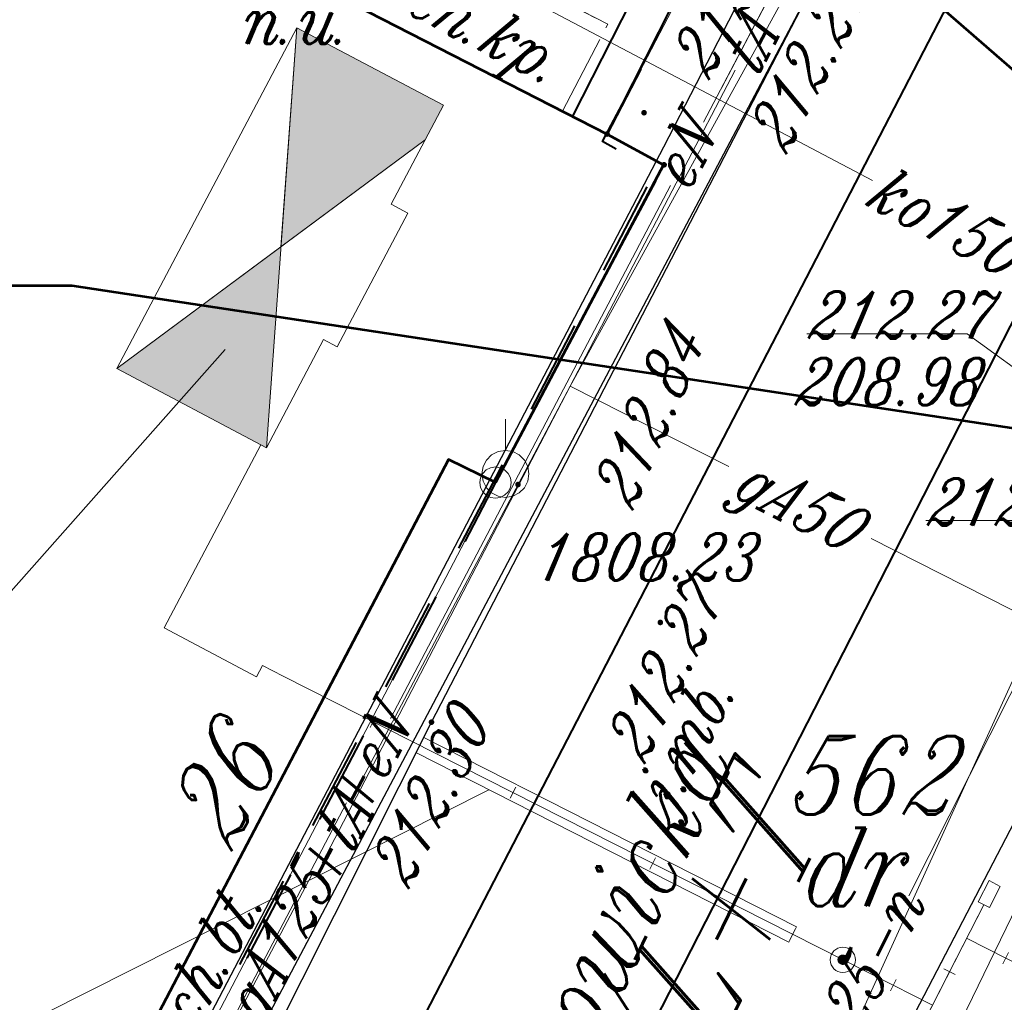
# Model space of a CAD drawing. Header units: millimetres. Extents: x -368 to -158, y 9368 to 9578.
# Tile 33 of 48: x -312 to -297, y 9541 to 9557. Entities that reach past the tile are written whole.
import ezdxf
from ezdxf.enums import TextEntityAlignment as Align

# ---------------------------------------------------------------- set-up
doc = ezdxf.new("R2010")
doc.units = ezdxf.units.MM
for name, pattern in [('Rakowicka 531_1 wstępna wersja$0$KTCR02-500', [1.5, 1, -0.5]), ('Rakowicka 531_1 wstępna wersja$0$KTJZ01-500', [2, 1.5, -0.5]), ('Rakowicka 531_1 wstępna wersja$0$KTPL01-500', [2, 1.5, -0.5])]:
    doc.linetypes.add(name, pattern=pattern)
for name, color, linetype, lineweight in [('-- CO_opis', 11, 'Continuous', 0), ('-- CO_z', 51, 'Continuous', 9), ('Rakowicka 531_1 wstępna wersja$0$EGBB01', 250, 'Continuous', 0), ('Rakowicka 531_1 wstępna wersja$0$EGBD03', 250, 'Continuous', 0), ('Rakowicka 531_1 wstępna wersja$0$EGBO02', 250, 'Continuous', 0), ('Rakowicka 531_1 wstępna wersja$0$EGBU01', 250, 'Continuous', 0), ('Rakowicka 531_1 wstępna wersja$0$EPGPO_216', 7, 'Continuous', 0), ('Rakowicka 531_1 wstępna wersja$0$GSSKOG', 250, 'Continuous', 13), ('Rakowicka 531_1 wstępna wersja$0$KTCR02', 250, 'Continuous', 0), ('Rakowicka 531_1 wstępna wersja$0$KTJZ01', 250, 'Continuous', 0), ('Rakowicka 531_1 wstępna wersja$0$KTKR01', 250, 'Continuous', 0), ('Rakowicka 531_1 wstępna wersja$0$KTOK05_02', 250, 'Continuous', 0), ('Rakowicka 531_1 wstępna wersja$0$KTPL01', 250, 'Continuous', 0), ('Rakowicka 531_1 wstępna wersja$0$KTTR03', 250, 'Continuous', 0), ('Rakowicka 531_1 wstępna wersja$0$KTUL01', 250, 'Continuous', 0), ('Rakowicka 531_1 wstępna wersja$0$RTPW02', 250, 'Continuous', 0), ('Rakowicka 531_1 wstępna wersja$0$SUPE_01', 250, 'Continuous', 0), ('Rakowicka 531_1 wstępna wersja$0$SUPG_01', 250, 'Continuous', 0), ('Rakowicka 531_1 wstępna wersja$0$SUPK_01', 250, 'Continuous', 0), ('Rakowicka 531_1 wstępna wersja$0$SUPT_01', 250, 'Continuous', 0), ('Rakowicka 531_1 wstępna wersja$0$SUUS15_05_K', 250, 'Continuous', 0), ('Rakowicka 531_1 wstępna wersja$0$SUUS30_01', 250, 'Continuous', 0), ('Rakowicka 531_1 wstępna wersja$0$Warstwa 2', 250, 'Continuous', 0), ('Rakowicka 531_1 wstępna wersja$0$Warstwa 5', 250, 'Continuous', 0)]:
    doc.layers.add(name, color=color, linetype=linetype, lineweight=lineweight)
doc.layers.add('-- RAMKA', color=11, linetype='Continuous')
doc.layers.add('Rakowicka 531_1 wstępna wersja$0$-- pomoc', color=6, linetype='Continuous', lineweight=0, plot=False)
for name, color, linetype, lineweight, true_color in [('Rakowicka 531_1 wstępna wersja$0$GEPPGO', 7, 'Continuous', 13, 0x008000), ('Rakowicka 531_1 wstępna wersja$0$GSPPPK', 7, 'Continuous', 13, 0x0a0909), ('Rakowicka 531_1 wstępna wersja$0$GULIOR', 7, 'Continuous', 30, 0x0a0909)]:
    doc.layers.add(name, color=color, linetype=linetype, lineweight=lineweight, true_color=true_color)
doc.styles.add('Rakowicka 531_1 wstępna wersja$0$Style-ITALIC_1250 I 0.20944', font='ITALIC_1250.shx', dxfattribs={"oblique": 12})

# ---------------------------------------------------------------- blocks, each defined once
blk = doc.blocks.new('Rakowicka 531_1 wstępna wersja$0$GEPPGO1_2')
at = {"layer": 'Rakowicka 531_1 wstępna wersja$0$GEPPGO', "linetype": 'Continuous', "lineweight": 13, "true_color": 0x008000}
blk.add_hatch(color=96, dxfattribs=at).paths.add_polyline_path([(0, -0.45), (-0.13906, -0.42798), (-0.2645, -0.36406), (-0.36406, -0.2645), (-0.42798, -0.13906), (-0.45, 0), (-0.42798, 0.13906), (-0.36406, 0.2645), (-0.2645, 0.36406), (-0.13906, 0.42798), (0, 0.45), (0.13906, 0.42798), (0.2645, 0.36406), (0.36406, 0.2645), (0.42798, 0.13906), (0.45, 0), (0.42798, -0.13906), (0.36406, -0.2645), (0.2645, -0.36406), (0.13906, -0.42798)])
blk = doc.blocks.new('Rakowicka 531_1 wstępna wersja$0$GEPPGO1_1')
at = {"layer": 'Rakowicka 531_1 wstępna wersja$0$GEPPGO', "color": 96, "linetype": 'Continuous', "lineweight": 13, "true_color": 0x008000, "flags": 128}
blk.add_lwpolyline([(0, 2.5), (0.77254, 2.37764), (1.46946, 2.02254), (2.02254, 1.46946), (2.37764, 0.77254), (2.5, 0), (2.37764, -0.77254), (2.02254, -1.46946), (1.46946, -2.02254), (0.77254, -2.37764), (0, -2.5), (-0.77254, -2.37764), (-1.46946, -2.02254), (-2.02254, -1.46946), (-2.37764, -0.77254), (-2.5, 0), (-2.37764, 0.77254), (-2.02254, 1.46946), (-1.46946, 2.02254), (-0.77254, 2.37764), (0, 2.5)], close=True, dxfattribs=at)
blk = doc.blocks.new('Rakowicka 531_1 wstępna wersja$0$GSPPPK1')
at = {"color": 0, "flags": 128}
blk.add_lwpolyline([(0, 8.75), (0, 3.75)], dxfattribs=at)
blk.add_lwpolyline([(0, 3.75), (1.15881, 3.56646), (2.20419, 3.03381), (3.03381, 2.20419), (3.56646, 1.15881), (3.75, 0), (3.56646, -1.15881), (3.03381, -2.20419), (2.20419, -3.03381), (1.15881, -3.56646), (0, -3.75), (-1.15881, -3.56646), (-2.20419, -3.03381), (-3.03381, -2.20419), (-3.56646, -1.15881), (-3.75, 0), (-3.56646, 1.15881), (-3.03381, 2.20419), (-2.20419, 3.03381), (-1.15881, 3.56646), (0, 3.75)], close=True, dxfattribs=at)
blk = doc.blocks.new('Rakowicka 531_1 wstępna wersja$0$RTPW02')
at = {"layer": 'Rakowicka 531_1 wstępna wersja$0$Warstwa 5', "linetype": 'Continuous', "lineweight": 13}
h = blk.add_hatch(color=250, dxfattribs=at)
edge = h.paths.add_edge_path()
edge.add_arc((0, 0), 0.045, 0, 360)
blk = doc.blocks.new('Rakowicka 531_1 wstępna wersja$0$RTPW02_1')
at = {"layer": 'Rakowicka 531_1 wstępna wersja$0$RTPW02', "linetype": 'Continuous', "lineweight": 13}
h = blk.add_hatch(color=250, dxfattribs=at)
edge = h.paths.add_edge_path()
edge.add_arc((0, 0), 0.045, 0, 360)
blk = doc.blocks.new('Rakowicka 531_1 wstępna wersja')
at = {"layer": 'Rakowicka 531_1 wstępna wersja$0$-- pomoc', "color": 5, "linetype": 'Continuous', "lineweight": 53}
blk.add_lwpolyline([(7425302.82, 5549129.969), (7425307.752, 5549129.969), (7425317.87, 5549121.18)], dxfattribs=at)
at = {"layer": 'Rakowicka 531_1 wstępna wersja$0$-- pomoc', "color": 34, "linetype": 'Continuous', "lineweight": 53}
blk.add_lwpolyline([(7425291.233, 5549123.553), (7425296.165, 5549123.553), (7425312.976, 5549121.006)], dxfattribs=at)
at = {"layer": 'Rakowicka 531_1 wstępna wersja$0$EGBB01', "color": 250, "linetype": 'Continuous', "lineweight": 53, "flags": 128}
blk.add_lwpolyline([(7425292.14, 5549132.4), (7425304.7, 5549125.97), (7425305.6, 5549125.48), (7425302.92, 5549120.41), (7425302.17, 5549120.78), (7425296.15, 5549109.28), (7425296.9, 5549108.89), (7425294.19, 5549103.78)], dxfattribs=at)
at = {"layer": 'Rakowicka 531_1 wstępna wersja$0$EGBD03', "color": 96, "linetype": 'Continuous', "lineweight": 13, "flags": 128}
for points in [[(7425309.344, 5549134.875), (7425304.7, 5549125.97), (7425305.61, 5549125.48), (7425302.92, 5549120.41), (7425296.9, 5549108.89), (7425294.19, 5549103.78), (7425286.46, 5549107.9), (7425285.01, 5549105.14), (7425285.18, 5549105.05), (7425285.34, 5549104.79), (7425275.7, 5549085.21), (7425275.53, 5549084.94), (7425273.99, 5549082.32), (7425270.33, 5549075.181)], [(7425324.18, 5549127.474), (7425322.67, 5549124.6), (7425313.32, 5549106.49), (7425303.71, 5549087.75), (7425295.44, 5549072.28), (7425282.33, 5549080.89), (7425294.19, 5549103.78), (7425296.9, 5549108.89), (7425302.92, 5549120.41), (7425305.61, 5549125.48), (7425304.7, 5549125.97), (7425309.344, 5549134.875)]]:
    blk.add_lwpolyline(points, dxfattribs=at)
at = {"layer": 'Rakowicka 531_1 wstępna wersja$0$EGBO02', "color": 96, "linetype": 'Continuous', "lineweight": 40}
for p, q in [((7425305.471, 5549125.218), (7425304.768, 5549123.893)), ((7425304.299, 5549123.01), (7425303.596, 5549121.685)), ((7425301.967, 5549118.587), (7425301.272, 5549117.257)), ((7425300.809, 5549116.371), (7425300.115, 5549115.042)), ((7425299.651, 5549114.155), (7425298.957, 5549112.826))]:
    blk.add_line(p, q, dxfattribs=at)
at = {"layer": 'Rakowicka 531_1 wstępna wersja$0$EGBO02', "color": 96, "linetype": 'Continuous', "lineweight": 40, "flags": 128}
for points in [[(7425305.241, 5549127.007), (7425304.7, 5549125.97), (7425304.991, 5549125.813)], [(7425303.128, 5549120.801), (7425302.92, 5549120.41), (7425302.43, 5549119.473)]]:
    blk.add_lwpolyline(points, dxfattribs=at)
at = {"layer": 'Rakowicka 531_1 wstępna wersja$0$EPGPO_216', "color": 8, "linetype": 'Continuous', "lineweight": 40}
for p, q in [((7425304.647, 5549123.799), (7425305.34, 5549125.129)), ((7425303.493, 5549121.581), (7425304.185, 5549122.912)), ((7425301.171, 5549117.153), (7425301.869, 5549118.481)), ((7425300.008, 5549114.94), (7425300.705, 5549116.268)), ((7425298.844, 5549112.727), (7425299.542, 5549114.055))]:
    blk.add_line(p, q, dxfattribs=at)
at = {"layer": 'Rakowicka 531_1 wstępna wersja$0$EPGPO_216', "color": 8, "linetype": 'Continuous', "lineweight": 40, "flags": 128}
for points in [[(7425304.844, 5549125.73), (7425304.63, 5549125.85), (7425305.215, 5549126.96)], [(7425302.334, 5549119.366), (7425302.93, 5549120.5), (7425303.031, 5549120.694)]]:
    blk.add_lwpolyline(points, dxfattribs=at)
at = {"layer": 'Rakowicka 531_1 wstępna wersja$0$GSSKOG', "color": 250, "linetype": 'Continuous', "lineweight": 13, "flags": 128}
blk.add_lwpolyline([(7425304.147, 5549126.253), (7425304.7, 5549125.97)], dxfattribs=at)
at = {"layer": 'Rakowicka 531_1 wstępna wersja$0$GULIOR', "color": 18, "linetype": 'Continuous', "lineweight": 30, "true_color": 0x0a0909, "flags": 128}
for points in [[(7425310.102, 5549134.497), (7425305.6, 5549125.76), (7425294.07, 5549103.7), (7425293.48, 5549103.67), (7425290.38, 5549104.38), (7425284.58, 5549101.7), (7425284.11, 5549101.19), (7425271.35, 5549075.65), (7425270.959, 5549074.871)], [(7425271.786, 5549074.464), (7425284.69, 5549100.69), (7425285.21, 5549101.15), (7425290.33, 5549103.76), (7425293.05, 5549102.89), (7425294.45, 5549103.09), (7425295.14, 5549104.04), (7425310.995, 5549134.051)]]:
    blk.add_lwpolyline(points, dxfattribs=at)
at = {"layer": 'Rakowicka 531_1 wstępna wersja$0$KTCR02', "color": 250, "linetype": 'Rakowicka 531_1 wstępna wersja$0$KTCR02-500', "lineweight": 13, "flags": 128}
for points in [[(7425309.237, 5549134.928), (7425304.7, 5549125.97), (7425305.6, 5549125.48), (7425302.92, 5549120.41), (7425302.17, 5549120.78), (7425296.15, 5549109.28), (7425296.9, 5549108.89), (7425294.19, 5549103.78), (7425286.46, 5549107.9), (7425285.01, 5549105.14), (7425285.18, 5549105.05), (7425285.34, 5549104.79), (7425280.99, 5549096.5), (7425281.26, 5549096.36), (7425280.9, 5549095.66), (7425280.99, 5549095.55), (7425281.86, 5549095.48), (7425282.55, 5549095.62), (7425283.17, 5549096.09), (7425283.62, 5549096.76), (7425285.71, 5549100.16), (7425286.69, 5549101.13), (7425287.71, 5549101.84), (7425288.44, 5549102.22), (7425289.64, 5549102.7), (7425290.46, 5549102.83), (7425291.37, 5549102.74), (7425292.23, 5549102.64), (7425293.08, 5549102.42), (7425293.72, 5549102.34), (7425294.44, 5549102.55), (7425295.19, 5549103.24), (7425301.9, 5549116.59), (7425307.87, 5549128.12), (7425311.018, 5549134.04)], [(7425302.84, 5549081.09), (7425301.52, 5549082.03), (7425300.37, 5549082.61), (7425299.43, 5549083.28), (7425298.66, 5549084.15), (7425298.14, 5549085.02), (7425297.8, 5549086.02), (7425297.66, 5549086.96), (7425297.63, 5549087.93), (7425297.72, 5549088.7), (7425297.93, 5549089.59), (7425299.92, 5549093.33), (7425300.12, 5549093.67), (7425300.25, 5549093.89), (7425306.76, 5549106.35), (7425309.1, 5549105.08), (7425310.23, 5549107.29), (7425307.84, 5549108.54), (7425314.08, 5549120.54), (7425316.83, 5549125.75), (7425319.058, 5549130.029)]]:
    blk.add_lwpolyline(points, dxfattribs=at)
blk.add_lwpolyline([(7425303.991, 5549126.333), (7425304.71, 5549127.72), (7425304.11, 5549128.03), (7425303.01, 5549128.6), (7425302.39, 5549128.92), (7425302.1, 5549128.37), (7425300.84, 5549129.02), (7425300.401, 5549128.171), (7425303.991, 5549126.333)], close=True, dxfattribs=at)
at = {"layer": 'Rakowicka 531_1 wstępna wersja$0$KTJZ01', "color": 250, "linetype": 'Rakowicka 531_1 wstępna wersja$0$KTJZ01-500', "lineweight": 13, "flags": 128}
for points in [[(7425279.295, 5549070.762), (7425283.23, 5549079.57), (7425291.92, 5549096.75), (7425295.19, 5549103.24), (7425301.9, 5549116.59), (7425307.87, 5549128.12), (7425311.018, 5549134.04)], [(7425319.058, 5549130.029), (7425316.83, 5549125.75), (7425314.08, 5549120.54), (7425307.84, 5549108.54), (7425306.76, 5549106.35), (7425300.25, 5549093.89), (7425300.12, 5549093.67), (7425299.92, 5549093.33), (7425297.93, 5549089.59), (7425297.72, 5549088.7), (7425297.63, 5549087.93), (7425297.66, 5549086.96), (7425297.8, 5549086.02), (7425298.14, 5549085.02), (7425298.66, 5549084.15), (7425299.43, 5549083.28), (7425300.37, 5549082.61), (7425301.52, 5549082.03), (7425302.84, 5549081.09)]]:
    blk.add_lwpolyline(points, dxfattribs=at)
at = {"layer": 'Rakowicka 531_1 wstępna wersja$0$KTKR01', "color": 250, "linetype": 'Continuous', "lineweight": 30, "flags": 128}
for points in [[(7425295.19, 5549103.24), (7425301.9, 5549116.59), (7425307.87, 5549128.12), (7425311.018, 5549134.04)], [(7425300.25, 5549093.89), (7425306.76, 5549106.35), (7425307.84, 5549108.54), (7425314.08, 5549120.54)]]:
    blk.add_lwpolyline(points, dxfattribs=at)
at = {"layer": 'Rakowicka 531_1 wstępna wersja$0$KTOK05_02', "color": 250, "linetype": 'Continuous', "lineweight": 40, "flags": 128}
for points in [[(7425308.696, 5549135.199), (7425304.147, 5549126.253)], [(7425304.7, 5549125.97), (7425309.237, 5549134.928)]]:
    blk.add_lwpolyline(points, dxfattribs=at)
at = {"layer": 'Rakowicka 531_1 wstępna wersja$0$KTPL01', "color": 250, "linetype": 'Rakowicka 531_1 wstępna wersja$0$KTPL01-500', "lineweight": 13, "flags": 128}
blk.add_lwpolyline([(7425308.696, 5549135.199), (7425304.147, 5549126.253), (7425303.991, 5549126.333), (7425304.71, 5549127.72), (7425304.11, 5549128.03), (7425304.38, 5549128.57), (7425303.28, 5549129.13), (7425303.01, 5549128.6), (7425302.39, 5549128.92), (7425302.1, 5549128.37), (7425300.84, 5549129.02), (7425300.401, 5549128.171), (7425292.14, 5549132.4), (7425292.15, 5549132.46), (7425291.39, 5549132.84), (7425290.98, 5549132.06), (7425289.83, 5549132.21)], dxfattribs=at)
at = {"layer": 'Rakowicka 531_1 wstępna wersja$0$KTTR03', "color": 250, "linetype": 'Continuous', "lineweight": 40, "flags": 128}
for points in [[(7425312.782, 5549133.16), (7425291.831, 5549092.692)], [(7425315.643, 5549131.733), (7425288.21, 5549078.13), (7425283.522, 5549068.679)]]:
    blk.add_lwpolyline(points, dxfattribs=at)
at = {"layer": 'Rakowicka 531_1 wstępna wersja$0$SUPE_01', "color": 1, "linetype": 'Continuous', "lineweight": 13}
blk.add_line((7425306.53, 5549126.71), (7425307.304, 5549128.185), dxfattribs=at)
at = {"layer": 'Rakowicka 531_1 wstępna wersja$0$SUPE_01', "color": 1, "linetype": 'Continuous', "lineweight": 13, "flags": 128}
for points in [[(7425310.511, 5549134.293), (7425306.24, 5549126.158)], [(7425305.711, 5549125.149), (7425301.248, 5549116.649)], [(7425316.032, 5549122.742), (7425314.62, 5549120.63), (7425307.86, 5549106.7), (7425307.368, 5549105.723)], [(7425300.543, 5549115.305), (7425294.32, 5549103.45), (7425292.13, 5549103.46), (7425290.3, 5549103.97), (7425288.311, 5549103.053)]]:
    blk.add_lwpolyline(points, dxfattribs=at)
at = {"layer": 'Rakowicka 531_1 wstępna wersja$0$SUPG_01', "color": 52, "linetype": 'Continuous', "lineweight": 13, "flags": 128}
for points in [[(7425308.261, 5549129.564), (7425307.67, 5549128.42), (7425304.11, 5549121.95), (7425300.158, 5549114.347)], [(7425304.11, 5549121.95), (7425306.64, 5549120.667)], [(7425312.948, 5549120.485), (7425311.45, 5549117.66), (7425309.514, 5549113.82)], [(7425308.91, 5549119.517), (7425318.921, 5549114.442)]]:
    blk.add_lwpolyline(points, dxfattribs=at)
at = {"layer": 'Rakowicka 531_1 wstępna wersja$0$SUPK_01', "color": 36, "linetype": 'Continuous', "lineweight": 13, "flags": 128}
for points in [[(7425308.932, 5549125.23), (7425302.21, 5549128.78), (7425301.403, 5549129.166)], [(7425312.777, 5549120.792), (7425308.25, 5549110.83), (7425307.681, 5549109.692)]]:
    blk.add_lwpolyline(points, dxfattribs=at)
at = {"layer": 'Rakowicka 531_1 wstępna wersja$0$SUPT_01', "color": 30, "linetype": 'Continuous', "lineweight": 13, "flags": 128}
for points in [[(7425306.745, 5549126.991), (7425304.11, 5549121.95), (7425300.605, 5549115.317)], [(7425299.99, 5549114.153), (7425295.897, 5549106.408)]]:
    blk.add_lwpolyline(points, dxfattribs=at)
at = {"layer": 'Rakowicka 531_1 wstępna wersja$0$SUUS15_05_K', "color": 36, "linetype": 'Continuous', "lineweight": 13, "flags": 128}
for points in [[(7425312.88, 5549121.02), (7425310.441, 5549122.786), (7425307.886, 5549122.786)], [(7425314.08, 5549120.54), (7425311.773, 5549119.804), (7425309.786, 5549119.804)]]:
    blk.add_lwpolyline(points, dxfattribs=at)
at = {"layer": 'Rakowicka 531_1 wstępna wersja$0$GSPPPK', "color": 18, "linetype": 'Continuous', "lineweight": 13, "true_color": 0x0a0909, "xscale": 0.1, "yscale": 0.1, "zscale": 0.1}
blk.add_blockref('Rakowicka 531_1 wstępna wersja$0$GSPPPK1', (7425303.08, 5549120.55), dxfattribs=at)
at = {"layer": 'Rakowicka 531_1 wstępna wersja$0$RTPW02', "color": 250, "linetype": 'Continuous', "lineweight": 13}
blk.add_blockref('Rakowicka 531_1 wstępna wersja$0$RTPW02_1', (7425301.9, 5549116.59), dxfattribs=at)
at = {"layer": 'Rakowicka 531_1 wstępna wersja$0$Warstwa 2', "color": 96, "linetype": 'Continuous', "lineweight": 13, "true_color": 0x008000, "xscale": 0.1, "yscale": 0.1, "zscale": 0.1}
for name, p in [('Rakowicka 531_1 wstępna wersja$0$GEPPGO1_2', (7425304.7, 5549125.97)), ('Rakowicka 531_1 wstępna wersja$0$GEPPGO1_2', (7425305.61, 5549125.48)), ('Rakowicka 531_1 wstępna wersja$0$GEPPGO1_1', (7425302.92, 5549120.41))]:
    blk.add_blockref(name, p, dxfattribs=at)
at = {"layer": 'Rakowicka 531_1 wstępna wersja$0$Warstwa 5', "color": 250, "linetype": 'Continuous', "lineweight": 13}
for p in [(7425305.29, 5549126.31), (7425303.28, 5549120.38), (7425305.55, 5549118.18)]:
    blk.add_blockref('Rakowicka 531_1 wstępna wersja$0$RTPW02', p, dxfattribs=at)
at = {"layer": 'Rakowicka 531_1 wstępna wersja$0$EGBB01', "color": 250, "linetype": 'Continuous', "lineweight": 30, "style": 'Rakowicka 531_1 wstępna wersja$0$Style-ITALIC_1250 I 0.20944', "oblique": 12, "width": 0.8}
blk.add_text('26', height=1.25, rotation=62.0998, dxfattribs=at).set_placement((7425299.125, 5549115.292), align=Align.CENTER)
at = {"layer": 'Rakowicka 531_1 wstępna wersja$0$EGBD03', "color": 96, "linetype": 'Continuous', "lineweight": 30, "insert": (7425307.58, 5549115.118), "char_height": 1.25, "attachment_point": 7, "rotation": 359.9998, "line_spacing_factor": 0.6, "style": 'Rakowicka 531_1 wstępna wersja$0$Style-ITALIC_1250 I 0.20944'}
blk.add_mtext('\\H1x;\\W0.8;562', dxfattribs=at)
at = {"layer": 'Rakowicka 531_1 wstępna wersja$0$EGBU01', "color": 96, "linetype": 'Continuous', "lineweight": 30, "insert": (7425307.748, 5549113.657), "char_height": 1.25, "attachment_point": 7, "rotation": 359.9998, "line_spacing_factor": 0.6, "style": 'Rakowicka 531_1 wstępna wersja$0$Style-ITALIC_1250 I 0.20944'}
blk.add_mtext('\\H1x;\\W0.8;dr', dxfattribs=at)
at = {"layer": 'Rakowicka 531_1 wstępna wersja$0$EPGPO_216', "color": 8, "linetype": 'Continuous', "lineweight": 30, "style": 'Rakowicka 531_1 wstępna wersja$0$Style-ITALIC_1250 I 0.20944', "oblique": 12, "width": 0.777778}
blk.add_text('KD/L+T', height=1.8, rotation=64.0549, dxfattribs=at).set_placement((7425303.842, 5549108.069), align=Align.MIDDLE_LEFT)
at = {"layer": 'Rakowicka 531_1 wstępna wersja$0$GSPPPK', "color": 250, "linetype": 'Continuous', "lineweight": 13, "insert": (7425303.551, 5549118.85), "char_height": 0.75, "attachment_point": 7, "line_spacing_factor": 0.6, "style": 'Rakowicka 531_1 wstępna wersja$0$Style-ITALIC_1250 I 0.20944'}
blk.add_mtext('\\H1x;\\W0.8;1808.23', dxfattribs=at)
at = {"layer": 'Rakowicka 531_1 wstępna wersja$0$KTCR02', "color": 250, "linetype": 'Continuous', "lineweight": 13, "style": 'Rakowicka 531_1 wstępna wersja$0$Style-ITALIC_1250 I 0.20944', "oblique": 12, "width": 0.8}
for s, rotation, p in [('ch.kp.', 332.6782, (7425302.618, 5549127.326)), ('ch.bt.', 62.052, (7425298.696, 5549112.698))]:
    blk.add_text(s, height=0.75, rotation=rotation, dxfattribs=at).set_placement(p, align=Align.CENTER)
at = {"layer": 'Rakowicka 531_1 wstępna wersja$0$KTJZ01', "color": 250, "linetype": 'Continuous', "lineweight": 13, "style": 'Rakowicka 531_1 wstępna wersja$0$Style-ITALIC_1250 I 0.20944', "oblique": 12, "width": 0.8}
blk.add_text('j.mb.', height=0.75, rotation=62.7165, dxfattribs=at).set_placement((7425306.269, 5549116.124), align=Align.CENTER)
at = {"layer": 'Rakowicka 531_1 wstępna wersja$0$KTUL01', "color": 250, "linetype": 'Continuous', "lineweight": 30, "insert": (7425303.292, 5549108.832), "char_height": 1.25, "attachment_point": 7, "rotation": 64.3416, "line_spacing_factor": 0.6, "style": 'Rakowicka 531_1 wstępna wersja$0$Style-ITALIC_1250 I 0.20944'}
blk.add_mtext('\\H1x;\\W0.8;Rakowicka', dxfattribs=at)
at = {"layer": 'Rakowicka 531_1 wstępna wersja$0$RTPW02', "color": 250, "linetype": 'Continuous', "lineweight": 13, "style": 'Rakowicka 531_1 wstępna wersja$0$Style-ITALIC_1250 I 0.20944', "oblique": 12, "width": 0.8}
for s, rotation, p in [('212.27', 62.6258, (7425307.553, 5549125.624)), ('212.30', 63.3149, (7425301.53, 5549113.911))]:
    blk.add_text(s, height=0.75, rotation=rotation, dxfattribs=at).set_placement(p)
at = {"layer": 'Rakowicka 531_1 wstępna wersja$0$SUPE_01', "color": 1, "linetype": 'Continuous', "lineweight": 13, "style": 'Rakowicka 531_1 wstępna wersja$0$Style-ITALIC_1250 I 0.20944', "oblique": 12, "width": 0.8}
for s, p in [('eN', (7425305.913, 5549125.686)), ('+eN', (7425300.896, 5549115.977))]:
    blk.add_text(s, height=0.75, rotation=62.3033, dxfattribs=at).set_placement(p, align=Align.MIDDLE_CENTER)
at = {"layer": 'Rakowicka 531_1 wstępna wersja$0$SUPG_01', "color": 250, "linetype": 'Continuous', "lineweight": 13, "style": 'Rakowicka 531_1 wstępna wersja$0$Style-ITALIC_1250 I 0.20944', "oblique": 12, "width": 0.8}
for s, rotation, p in [('gA50', 333.1192, (7425307.769, 5549120.08)), ('gA125', 62.5342, (7425299.453, 5549113.073)), ('gnA125-n', 63.2397, (7425308.436, 5549111.852)), ('gA300', 63.7587, (7425311.58, 5549111.489))]:
    blk.add_text(s, height=0.75, rotation=rotation, dxfattribs=at).set_placement(p, align=Align.MIDDLE_CENTER)
at = {"layer": 'Rakowicka 531_1 wstępna wersja$0$SUPK_01', "color": 36, "linetype": 'Continuous', "lineweight": 13, "style": 'Rakowicka 531_1 wstępna wersja$0$Style-ITALIC_1250 I 0.20944', "oblique": 12, "width": 0.8}
blk.add_text('ko150', height=0.75, rotation=332.1611, dxfattribs=at).set_placement((7425310.103, 5549124.587), align=Align.MIDDLE_CENTER)
at = {"layer": 'Rakowicka 531_1 wstępna wersja$0$SUPT_01', "color": 30, "linetype": 'Continuous', "lineweight": 13, "style": 'Rakowicka 531_1 wstępna wersja$0$Style-ITALIC_1250 I 0.20944', "oblique": 12, "width": 0.8}
for s, rotation, p in [('tA', 62.4054, (7425306.948, 5549127.414)), ('+tA', 62.1456, (7425300.326, 5549114.72))]:
    blk.add_text(s, height=0.75, rotation=rotation, dxfattribs=at).set_placement(p, align=Align.MIDDLE_CENTER)
at = {"layer": 'Rakowicka 531_1 wstępna wersja$0$SUUS15_05_K', "color": 36, "linetype": 'Continuous', "lineweight": 13, "char_height": 0.75, "attachment_point": 7, "rotation": 359.9998, "line_spacing_factor": 0.6, "style": 'Rakowicka 531_1 wstępna wersja$0$Style-ITALIC_1250 I 0.20944'}
for s, insert in [('\\H1x;\\W0.8;212.27', (7425307.886, 5549122.708)), ('\\H1x;\\W0.8;208.98', (7425307.673, 5549121.646)), ('\\H1x;\\W0.8;212.19', (7425309.786, 5549119.727))]:
    blk.add_mtext(s, dxfattribs=dict(at, insert=insert))
at = {"layer": 'Rakowicka 531_1 wstępna wersja$0$SUUS30_01', "color": 250, "linetype": 'Continuous', "lineweight": 13, "insert": (7425298.847, 5549127.409), "char_height": 0.75, "attachment_point": 7, "rotation": 359.9998, "line_spacing_factor": 0.6, "style": 'Rakowicka 531_1 wstępna wersja$0$Style-ITALIC_1250 I 0.20944'}
blk.add_mtext('\\H1x;\\W0.8;n.u.', dxfattribs=at)
at = {"layer": 'Rakowicka 531_1 wstępna wersja$0$Warstwa 5', "color": 250, "linetype": 'Continuous', "lineweight": 13, "char_height": 0.75, "attachment_point": 7, "line_spacing_factor": 0.6, "style": 'Rakowicka 531_1 wstępna wersja$0$Style-ITALIC_1250 I 0.20944'}
for s, insert, rotation in [('\\H1x;\\W0.8;212.38', (7425306.322, 5549126.814), 62.0263), ('\\H1x;\\W0.8;212.84', (7425305.104, 5549119.948), 66.5951), ('\\H1x;\\W0.8;212.27', (7425305.294, 5549115.904), 64.1472)]:
    blk.add_mtext(s, dxfattribs=dict(at, insert=insert, rotation=rotation))
blk = doc.blocks.new('-- 3490_50-65_32-65')
at = {"color": 11}
for p, q in [((-0.6, -0.1), (-0.6, 0.1)), ((0.6, -0.1), (0.6, 0.1)), ((0.1, -0.7), (-0.1, -0.7))]:
    blk.add_line(p, q, dxfattribs=at)
at = {"color": 0, "ltscale": 0.05}
for p, q in [((-0.6, 0), (0.6, 0)), ((0, 0), (0, -0.7))]:
    blk.add_line(p, q, dxfattribs=at)
blk = doc.blocks.new('-- 4290_32')
at = {"linetype": 'Continuous'}
h = blk.add_hatch(color=251, dxfattribs=at)
edge = h.paths.add_edge_path()
edge.add_ellipse((0, 0), major_axis=(0.0583, 0.0583), ratio=1, start_angle=346.5245, end_angle=526.5245)
edge.add_ellipse((0, 0), major_axis=(0.0583, 0.0583), ratio=1, start_angle=166.5245, end_angle=346.5245)
at = {"color": 11, "linetype": 'Continuous', "lineweight": 0}
for p, q in [((-0.9, -0.1), (-0.9, 0.1)), ((0.9, -0.1), (0.9, 0.1))]:
    blk.add_line(p, q, dxfattribs=at)
at = {"color": 0, "lineweight": 0, "ltscale": 0.05}
blk.add_line((-0.9, 0), (0.9, 0), dxfattribs=at)
at = {"color": 11, "lineweight": 25}
blk.add_ellipse((0, 0), major_axis=(-0.053, 0.053), ratio=1, start_param=4.477196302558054, end_param=10.76038160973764, dxfattribs=at)
blk = doc.blocks.new('-- 5012_SX_110_280')
at = {"color": 11, "linetype": 'Continuous'}
blk.add_line((0, 0.1), (0, -0.1), dxfattribs=at)

msp = doc.modelspace()

# ---------------------------------------------------------------- hatches: boundary and pattern name
at = {"layer": '-- CO_opis', "lineweight": 0}
for points in [[(-305.83, 9555.064), (-305.538, 9555.617), (-307.877, 9556.853), (-308.131, 9553.358)], [(-309.441, 9552.387), (-308.131, 9553.358), (-308.363, 9550.153), (-310.751, 9551.416)]]:
    msp.add_hatch(color=250, dxfattribs=at).paths.add_polyline_path(points)

# ---------------------------------------------------------------- linework, layer by layer
msp.add_lwpolyline([(-329.121, 9546.053), (-314.047, 9546.053), (-309.02, 9551.719)], dxfattribs=at)
at = {"layer": '-- CO_opis', "ltscale": 5}
msp.add_lwpolyline([(-304.815, 9544.701), (-314.047, 9540.053), (-329.232, 9540.053)], dxfattribs=at)
at = {"layer": '-- CO_z', "color": 11}
for p, q in [((-308.363, 9550.153), (-307.877, 9556.853)), ((-305.83, 9555.064), (-310.751, 9551.416))]:
    msp.add_line(p, q, dxfattribs=at)
at = {"layer": '-- CO_z'}
for p, q in [((-299.972, 9542.395, 0), (-308.097, 9546.51, 0)), ((-297.014, 9542.688, 0), (-299.212, 9538.39, 0)), ((-297.196, 9542.332, 0), (-285.022, 9536.105, 0))]:
    msp.add_line(p, q, dxfattribs=at)
at = {"layer": '-- CO_z', "color": 11}
for points in [[(-310.751, 9551.416), (-307.877, 9556.853)], [(-307.877, 9556.853), (-305.538, 9555.617), (-306.372, 9554.038), (-306.107, 9553.898), (-307.235, 9551.764), (-307.451, 9551.879), (-308.363, 9550.153), (-310.751, 9551.416)], [(-305.538, 9555.617), (-307.877, 9556.853), (-308.131, 9553.358), (-305.83, 9555.064)], [(-308.363, 9550.153), (-310.751, 9551.416), (-308.131, 9553.358)]]:
    msp.add_lwpolyline(points, dxfattribs=at)
at = {"layer": '-- CO_z'}
msp.add_lwpolyline([(-308.452, 9550.2), (-309.994, 9547.282), (-308.521, 9546.503), (-308.426, 9546.683), (-308.097, 9546.51)], dxfattribs=at)
at = {"layer": '-- CO_z', "color": 11, "linetype": 'Continuous', "elevation": 0, "flags": 128}
msp.add_lwpolyline([(-305.981, 9545.294), (-300.033, 9542.271), (-299.91, 9542.514), (-305.854, 9545.534)], close=True, dxfattribs=at)
at = {"layer": '-- CO_z', "color": 11, "elevation": 0}
msp.add_lwpolyline([(-296.834, 9542.82), (-297.012, 9542.912), (-296.839, 9543.25), (-296.661, 9543.159)], close=True, dxfattribs=at)
at = {"layer": '-- CO_z', "color": 50, "ltscale": 5}
msp.add_circle((-299.171, 9541.986, 0), 0.201, dxfattribs=at)

# ---------------------------------------------------------------- block references
at = {"layer": '-- CO_z'}
for name, p, rotation in [('-- 5012_SX_110_280', (-306.663, 9545.783, 0), 333.1390874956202), ('-- 5012_SX_110_280', (-304.432, 9544.654, 0), 333.1390874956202), ('-- 5012_SX_110_280', (-302.202, 9543.524, 0), 333.1390874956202), ('-- 4290_32', (-299.169, 9541.988, 0), 153.1705361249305), ('-- 3490_50-65_32-65', (-297.743, 9541.263, 0), 242.9098362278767)]:
    msp.add_blockref(name, p, dxfattribs=dict(at, rotation=rotation))
at = {"layer": '-- CO_z', "xscale": -1, "rotation": 62.90983627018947}
msp.add_blockref('-- 3490_50-65_32-65', (-297.196, 9542.332, 0), dxfattribs=at)
at = {"layer": '-- RAMKA'}
msp.add_blockref('Rakowicka 531_1 wstępna wersja', (-7425607.631, -5539570.812), dxfattribs=at)

doc.saveas('drawing.dxf')
